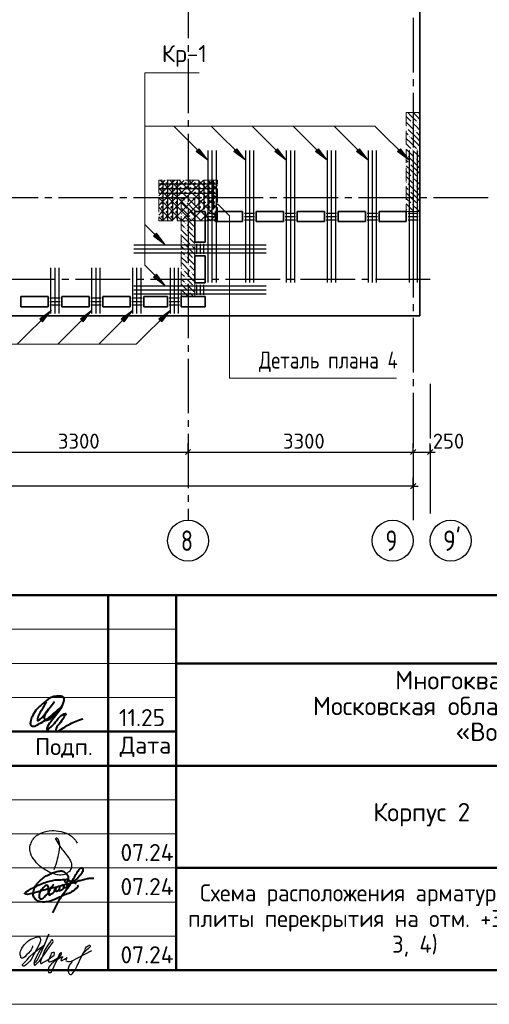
# Model space of a CAD drawing. Header units: millimetres. Extents: x 40580 to 1930067, y -240640 to 81020.
# Tile 195 of 246: x 698704 to 705590, y -240370 to -225929. Entities that reach past the tile are written whole.
import ezdxf

# ---------------------------------------------------------------- set-up
doc = ezdxf.new("R2010")
doc.units = ezdxf.units.MM
for name, pattern in [('______2', [270, 200, -70]), ('______5', [1100, 800, -100, 100, -100]), ('CENTER', [2, 1.25, -0.25, 0.25, -0.25])]:
    doc.linetypes.add(name, pattern=pattern)
for name, color, linetype, lineweight in [('S1 Стержни арматуры фон', 7, 'Continuous', 25), ('Standard', 7, 'Continuous', 25), ('Вспомогательная арматура', 52, 'Continuous', 25), ('ЖБ Перекрытие верхний уровень', 7, 'Continuous', 35), ('ОСИ', 7, 'CENTER', 15), ('Основная', 7, 'Continuous', 40), ('Позиционная метка номер позиции', 7, 'Continuous', 13), ('Поперечное армирование AW фон', 7, 'Continuous', 25), ('Примечания', 7, 'Continuous', 13)]:
    doc.layers.add(name, color=color, linetype=linetype, lineweight=lineweight)
doc.layers.add('ЖБ Пилон', color=7, linetype='______2', lineweight=13, true_color=0xa0a0a0)
doc.styles.add('GOST 2.304', font='isocpeur.ttf', dxfattribs={"width": 0.8})
doc.styles.add('ISOCPEUR', font='isocpeur.ttf')

# ---------------------------------------------------------------- blocks, each defined once
blk = doc.blocks.new('яяя')
at = {"lineweight": 30}
for points in [[(345424, 110432), (345425, 110410), (345424, 110397), (345417, 110379), (345406, 110350), (345390, 110319), (345357, 110275), (345310, 110221), (345265, 110176), (345198, 110110), (345161, 110077), (345133, 110066), (345116, 110066), (345102, 110075), (345090, 110091), (345082, 110115), (345074, 110146), (345066, 110182), (345064, 110206), (345067, 110234), (345077, 110278), (345095, 110320), (345114, 110361), (345134, 110395), (345159, 110428), (345195, 110469), (345228, 110506), (345284, 110560), (345331, 110595), (345379, 110625), (345435, 110648), (345486, 110670), (345532, 110686), (345573, 110696), (345605, 110698), (345621, 110695), (345635, 110687), (345648, 110671), (345656, 110649), (345659, 110625), (345659, 110583), (345656, 110553), (345647, 110523), (345635, 110489), (345387, 110033), (345349, 109985), (345311, 109948), (345247, 109889), (345209, 109858), (345192, 109844), (345180, 109837), (345157, 109833), (345150, 109835), (345140, 109842), (345135, 109856), (345138, 109881), (345148, 109892), (345183, 109930), (345267, 110024), (345343, 110105), (345455, 110213), (345617, 110343), (345775, 110456), (345811, 110526), (345838, 110607), (345890, 110740), (345902, 110771), (345698, 110295), (345672, 110226), (345626, 110132), (345572, 110032), (345518, 109953), (345481, 109918), (345497, 110001), (345567, 110147), (345655, 110301), (345760, 110442)], [(345481, 109918), (345476, 109896), (345475, 109874), (345485, 109861), (345506, 109866), (345539, 109891), (345632, 109983), (345968, 110450), (346022, 110527), (346029, 110560), (346027, 110579), (346026, 110590), (346010, 110605), (345993, 110609), (345975, 110601), (345962, 110584), (345954, 110562), (345857, 110421), (345783, 110292), (345741, 110183), (345701, 110079), (345665, 109985), (345660, 109952), (345666, 109929), (345669, 109915), (345682, 109910), (345702, 109914), (345735, 109941), (345846, 110007), (346065, 110160), (346075, 110193), (346070, 110217), (346066, 110236), (346052, 110241), (346030, 110241), (346007, 110228), (345978, 110203), (345960, 110164), (345892, 110010), (345895, 109986), (345904, 109966), (345925, 109964), (345969, 109968), (346045, 110000), (346218, 110114), (346261, 110154), (346280, 110184), (346282, 110210), (346278, 110225), (346263, 110229), (346241, 110222), (346220, 110198), (346162, 110049), (345989, 109904), (345932, 109849), (345906, 109805), (345891, 109739), (345890, 109690), (345899, 109652), (345924, 109647), (345956, 109655), (345980, 109674), (346058, 109838), (346158, 110046), (346261, 110098), (346314, 110120), (346292, 110079), (346269, 110036), (346261, 110008), (346267, 109998), (346293, 109998), (346363, 110039), (346445, 110095), (346421, 110068), (346414, 110040), (346407, 110011), (346416, 109990), (346466, 109972), (346509, 109977), (346574, 109984), (347172, 110293)], [(346586, 109971), (346543, 109917), (346509, 109873), (346489, 109825), (346475, 109767), (346472, 109710), (346478, 109675), (346485, 109641), (346501, 109621), (346517, 109602), (346542, 109589), (346568, 109592), (346605, 109620), (346680, 109731), (346736, 109842), (346865, 110115), (346962, 110290), (346969, 110318), (346979, 110360), (347013, 110403), (347056, 110434), (347091, 110450), (347109, 110450), (347121, 110434), (347115, 110405), (347072, 110355), (347012, 110307), (346924, 110222)]]:
    blk.add_lwpolyline(points, dxfattribs=at)
blk = doc.blocks.new('Из_буфера32210')
at = {"color": 7, "lineweight": 25}
blk.add_lwpolyline([(357, 84), (386, 160), (399, 213), (405, 239), (412, 268), (420, 299), (427, 339), (434, 380), (437, 414), (438, 442), (436, 466), (430, 489), (425, 504), (417, 519), (409, 531), (405, 535), (403, 536), (400, 539), (394, 541), (387, 543), (383, 542), (379, 539), (377, 534), (377, 528), (379, 523), (438, 428), (470, 382), (484, 365), (504, 341), (528, 310), (551, 280), (562, 264), (575, 247), (582, 235), (589, 220), (599, 198), (606, 184), (610, 167), (611, 155), (612, 143), (611, 127), (609, 116), (603, 96), (596, 82), (588, 69), (579, 56), (563, 43), (551, 34), (539, 25), (524, 16), (511, 10), (494, 5), (481, 3), (456, 0), (432, 1), (415, 3), (396, 6), (375, 11), (355, 19), (336, 24), (310, 31), (293, 39), (269, 53), (243, 69), (223, 80), (202, 93), (180, 109), (152, 128), (126, 152), (98, 182), (77, 211), (52, 241), (32, 266), (20, 293), (8, 329), (3, 348), (1, 373), (0, 393), (1, 417), (6, 440), (13, 454), (20, 476), (26, 497), (38, 517), (47, 529), (60, 548), (75, 563), (95, 581), (115, 593), (135, 606), (161, 618), (187, 628), (213, 638), (251, 647), (282, 653), (319, 655), (353, 655), (384, 652), (418, 648), (460, 641), (503, 628), (544, 611), (579, 594), (611, 573), (639, 545), (666, 515), (679, 496), (694, 471)], dxfattribs=at)

msp = doc.modelspace()

# ---------------------------------------------------------------- hatches: boundary and pattern name
at = {"layer": 'ЖБ Пилон', "linetype": 'Continuous', "lineweight": -3, "transparency": 33554687}
for points in [[(704453.7, -227437.3), (704460.2, -227430.8), (704466.7, -227437.3), (704460.2, -227443.8)], [(704533.7, -227437.3), (704540.2, -227430.8), (704546.7, -227437.3), (704540.2, -227443.8)], [(704373.7, -227517.3), (704380.2, -227510.8), (704386.7, -227517.3), (704380.2, -227523.8)], [(704493.7, -227557.3), (704500.2, -227550.8), (704506.7, -227557.3), (704500.2, -227563.8)], [(704413.7, -227637.3), (704420.2, -227630.8), (704426.7, -227637.3), (704420.2, -227643.8)], [(704453.7, -227837.3), (704460.2, -227830.8), (704466.7, -227837.3), (704460.2, -227843.8)], [(704533.7, -227837.3), (704540.2, -227830.8), (704546.7, -227837.3), (704540.2, -227843.8)], [(704373.7, -227917.3), (704380.2, -227910.8), (704386.7, -227917.3), (704380.2, -227923.8)], [(704413.7, -228037.3), (704420.2, -228030.8), (704426.7, -228037.3), (704420.2, -228043.8)], [(704493.7, -227957.3), (704500.2, -227950.8), (704506.7, -227957.3), (704500.2, -227963.8)], [(704373.7, -228317.3), (704380.2, -228310.8), (704386.7, -228317.3), (704380.2, -228323.8)], [(704453.7, -228237.3), (704460.2, -228230.8), (704466.7, -228237.3), (704460.2, -228243.8)], [(704533.7, -228237.3), (704540.2, -228230.8), (704546.7, -228237.3), (704540.2, -228243.8)], [(704413.7, -228437.3), (704420.2, -228430.8), (704426.7, -228437.3), (704420.2, -228443.8)], [(704493.7, -228357.3), (704500.2, -228350.8), (704506.7, -228357.3), (704500.2, -228363.8)], [(701133.7, -228597.3), (701140.2, -228590.8), (701146.7, -228597.3), (701140.2, -228603.8)], [(701173.7, -228717.3), (701180.2, -228710.8), (701186.7, -228717.3), (701180.2, -228723.8)], [(701253.7, -228637.3), (701260.2, -228630.8), (701266.7, -228637.3), (701260.2, -228643.8)], [(704373.7, -228717.3), (704380.2, -228710.8), (704386.7, -228717.3), (704380.2, -228723.8)], [(704453.7, -228637.3), (704460.2, -228630.8), (704466.7, -228637.3), (704460.2, -228643.8)], [(704533.7, -228637.3), (704540.2, -228630.8), (704546.7, -228637.3), (704540.2, -228643.8)], [(701093.7, -228797.3), (701100.2, -228790.8), (701106.7, -228797.3), (701100.2, -228803.8)], [(701213.7, -228837.3), (701220.2, -228830.8), (701226.7, -228837.3), (701220.2, -228843.8)], [(701133.7, -228917.3), (701140.2, -228910.8), (701146.7, -228917.3), (701140.2, -228923.8)], [(701133.7, -228997.3), (701140.2, -228990.8), (701146.7, -228997.3), (701140.2, -229003.8)], [(701253.7, -229037.3), (701260.2, -229030.8), (701266.7, -229037.3), (701260.2, -229043.8)], [(701173.7, -229117.3), (701180.2, -229110.8), (701186.7, -229117.3), (701180.2, -229123.8)], [(701093.7, -229197.3), (701100.2, -229190.8), (701106.7, -229197.3), (701100.2, -229203.8)], [(701133.7, -229317.3), (701140.2, -229310.8), (701146.7, -229317.3), (701140.2, -229323.8)], [(701213.7, -229237.3), (701220.2, -229230.8), (701226.7, -229237.3), (701220.2, -229243.8)], [(701133.7, -229397.3), (701140.2, -229390.8), (701146.7, -229397.3), (701140.2, -229403.8)], [(701253.7, -229437.3), (701260.2, -229430.8), (701266.7, -229437.3), (701260.2, -229443.8)], [(701093.7, -229597.3), (701100.2, -229590.8), (701106.7, -229597.3), (701100.2, -229603.8)], [(701173.7, -229517.3), (701180.2, -229510.8), (701186.7, -229517.3), (701180.2, -229523.8)], [(701133.7, -229717.3), (701140.2, -229710.8), (701146.7, -229717.3), (701140.2, -229723.8)], [(701213.7, -229637.3), (701220.2, -229630.8), (701226.7, -229637.3), (701220.2, -229643.8)], [(701133.7, -229797.3), (701140.2, -229790.8), (701146.7, -229797.3), (701140.2, -229803.8)], [(701253.7, -229837.3), (701260.2, -229830.8), (701266.7, -229837.3), (701260.2, -229843.8)], [(701173.7, -229917.3), (701180.2, -229910.8), (701186.7, -229917.3), (701180.2, -229923.8)]]:
    msp.add_hatch(color=7, dxfattribs=at).paths.add_polyline_path(points, flags=16)
at = {"layer": 'Позиционная метка номер позиции', "linetype": 'Continuous', "lineweight": 13, "transparency": 33554687}
for points in [[(701336, -227821.7), (701463.3, -227991.4), (701293.6, -227864.1)], [(701886, -227821.7), (702013.3, -227991.4), (701843.6, -227864.1)], [(702486, -227821.7), (702613.3, -227991.4), (702443.6, -227864.1)], [(703086, -227821.7), (703213.3, -227991.4), (703043.6, -227864.1)], [(703686, -227821.7), (703813.3, -227991.4), (703643.6, -227864.1)], [(704286, -227821.7), (704413.3, -227991.4), (704243.6, -227864.1)], [(700710.9, -229060.7), (700838.1, -229230.4), (700668.4, -229103.1)], [(700710.9, -229660.7), (700838.1, -229830.4), (700668.4, -229703.1)], [(698998.6, -230315.9), (699168.3, -230188.6), (699041, -230358.3)], [(699593.6, -230315.9), (699763.3, -230188.6), (699636, -230358.3)], [(700193.6, -230315.9), (700363.3, -230188.6), (700236, -230358.3)], [(700743.6, -230315.9), (700913.3, -230188.6), (700786, -230358.3)], [(700743.6, -230315.9), (700913.3, -230188.6), (700786, -230358.3)]]:
    msp.add_hatch(color=7, dxfattribs=at).paths.add_polyline_path(points, flags=16)

# ---------------------------------------------------------------- linework, layer by layer
at = {"color": 7, "linetype": 'Continuous', "lineweight": 50, "transparency": 33554687}
for centre in [(700793.3, -228330.4), (700793.3, -228400.4), (700793.3, -228470.4), (700863.3, -228330.4), (700863.3, -228400.4), (700863.3, -228470.4), (700933.3, -228330.4), (700933.3, -228400.4), (700933.3, -228470.4), (701003.3, -228330.4), (701003.3, -228400.4), (701003.3, -228470.4), (701063.3, -228330.4), (701063.3, -228400.4), (701063.3, -228470.4), (701133.3, -228330.4), (701133.3, -228400.4), (701133.3, -228470.4), (701203.3, -228330.4), (701203.3, -228400.4), (701203.3, -228470.4), (701273.3, -228330.4), (701273.3, -228400.4), (701273.3, -228470.4), (701343.3, -228330.4), (701343.3, -228400.4), (701343.3, -228470.4), (701413.3, -228330.4), (701413.3, -228400.4), (701413.3, -228470.4), (701483.3, -228330.4), (701483.3, -228400.4), (701483.3, -228470.4), (701553.3, -228330.4), (701553.3, -228400.4), (701553.3, -228470.4), (700793.3, -228540.4), (700793.3, -228610.4), (700863.3, -228540.4), (700863.3, -228610.4), (700933.3, -228540.4), (700933.3, -228610.4), (701003.3, -228540.4), (701003.3, -228610.4), (701343.3, -228540.4), (701343.3, -228610.4), (701413.3, -228540.4), (701413.3, -228610.4), (701483.3, -228540.4), (701483.3, -228610.4), (701553.3, -228540.4), (701553.3, -228610.4), (700793.3, -228680.4), (700793.3, -228750.4), (700863.3, -228680.4), (700863.3, -228750.4), (700933.3, -228680.4), (700933.3, -228750.4), (701003.3, -228680.4), (701003.3, -228750.4), (701343.3, -228680.4), (701413.3, -228680.4), (701483.3, -228680.4), (701553.3, -228680.4), (700793.3, -228820.4), (700863.3, -228820.4), (700933.3, -228820.4), (701003.3, -228820.4)]:
    msp.add_circle(centre, 5, dxfattribs=at)
at = {"layer": 'S1 Стержни арматуры фон', "color": 7, "linetype": 'Continuous', "lineweight": -3, "transparency": 33554687}
for p, q in [((701463.3, -227846.4), (701463.3, -229784.4)), ((701463.3, -227846.4), (701463.3, -229784.4)), ((701523.3, -227846.4), (701523.3, -229784.4)), ((701523.3, -227846.4), (701523.3, -229784.4)), ((701583.3, -227846.4), (701583.3, -229784.4)), ((701583.3, -227846.4), (701583.3, -229784.4)), ((702013.3, -227846.4), (702013.3, -229784.4)), ((702013.3, -227846.4), (702013.3, -229784.4)), ((702073.3, -227846.4), (702073.3, -229784.4)), ((702073.3, -227846.4), (702073.3, -229784.4)), ((702133.3, -227846.4), (702133.3, -229784.4)), ((702133.3, -227846.4), (702133.3, -229784.4)), ((702613.3, -227846.4), (702613.3, -229784.4)), ((702613.3, -227846.4), (702613.3, -229784.4)), ((702673.3, -227846.4), (702673.3, -229784.4)), ((702673.3, -227846.4), (702673.3, -229784.4)), ((702733.3, -227846.4), (702733.3, -229784.4)), ((702733.3, -227846.4), (702733.3, -229784.4)), ((703213.3, -227846.4), (703213.3, -229784.4)), ((703213.3, -227846.4), (703213.3, -229784.4)), ((703273.3, -227846.4), (703273.3, -229784.4)), ((703273.3, -227846.4), (703273.3, -229784.4)), ((703333.3, -227846.4), (703333.3, -229784.4)), ((703333.3, -227846.4), (703333.3, -229784.4)), ((703813.3, -227846.4), (703813.3, -229784.4)), ((703813.3, -227846.4), (703813.3, -229784.4)), ((703873.3, -227846.4), (703873.3, -229784.4)), ((703873.3, -227846.4), (703873.3, -229784.4)), ((703933.3, -227846.4), (703933.3, -229784.4)), ((703933.3, -227846.4), (703933.3, -229784.4)), ((704413.3, -227846.4), (704413.3, -229784.4)), ((704413.3, -227846.4), (704413.3, -229784.4)), ((704473.3, -227846.4), (704473.3, -229784.4)), ((704473.3, -227846.4), (704473.3, -229784.4)), ((704533.3, -227846.4), (704533.3, -229784.4)), ((704533.3, -227846.4), (704533.3, -229784.4)), ((700379.3, -229230.4), (702317.3, -229230.4)), ((700379.3, -229230.4), (702317.3, -229230.4)), ((700379.3, -229290.4), (702317.3, -229290.4)), ((700379.3, -229290.4), (702317.3, -229290.4)), ((700379.3, -229350.4), (702317.3, -229350.4)), ((700379.3, -229350.4), (702317.3, -229350.4)), ((699163.3, -230240.4), (699163.3, -229568.4)), ((699223.3, -230240.4), (699223.3, -229568.4)), ((699283.3, -230240.4), (699283.3, -229568.4)), ((699763.3, -230240.4), (699763.3, -229568.4)), ((699823.3, -230240.4), (699823.3, -229568.4)), ((699883.3, -230240.4), (699883.3, -229568.4)), ((700363.3, -230240.4), (700363.3, -229568.4)), ((700423.3, -230240.4), (700423.3, -229568.4)), ((700483.3, -230240.4), (700483.3, -229568.4)), ((700913.3, -230240.4), (700913.3, -229568.4)), ((700973.3, -230240.4), (700973.3, -229568.4)), ((701033.3, -230240.4), (701033.3, -229568.4)), ((700379.3, -229830.4), (702317.3, -229830.4)), ((700379.3, -229830.4), (702317.3, -229830.4)), ((700379.3, -229890.4), (702317.3, -229890.4)), ((700379.3, -229890.4), (702317.3, -229890.4)), ((700379.3, -229950.4), (702317.3, -229950.4)), ((700379.3, -229950.4), (702317.3, -229950.4))]:
    msp.add_line(p, q, dxfattribs=at)
at = {"layer": 'Standard', "color": 251, "linetype": 'Continuous', "lineweight": -3, "true_color": 0x656565, "transparency": 33554687}
for p, q in [((701173.3, -232270.4), (701173.3, -232145.4)), ((704473.3, -232270.4), (704473.3, -232145.4)), ((704723.3, -232270.4), (704723.3, -232145.4)), ((701173.3, -232270.4), (701173.3, -232395.4)), ((701173.3, -232270.4), (701173.3, -232722.6)), ((704473.3, -232270.4), (704473.3, -232395.4)), ((704473.3, -232270.4), (704473.3, -232722.6)), ((704723.3, -232270.4), (704723.3, -232395.4)), ((704723.3, -232270.4), (704723.3, -232722.6)), ((704473.3, -232770.4), (704473.3, -232645.4)), ((704473.3, -232770.4), (704473.3, -232895.4)), ((704473.3, -232770.4), (704473.3, -232770.4))]:
    msp.add_line(p, q, dxfattribs=at)
at = {"layer": 'Standard', "color": 7, "linetype": 'Continuous', "lineweight": -3, "transparency": 33554687}
for p, q in [((697873.3, -232270.4), (701173.3, -232270.4)), ((701173.3, -232270.4), (704473.3, -232270.4)), ((704473.3, -232270.4), (704723.3, -232270.4)), ((704723.3, -232270.4), (704798.3, -232270.4)), ((704473.3, -232770.4), (679423.3, -232770.4)), ((704473.3, -232770.4), (704548.3, -232770.4))]:
    msp.add_line(p, q, dxfattribs=at)
at = {"layer": 'Standard', "color": 7, "linetype": 'Continuous', "lineweight": 25, "transparency": 33554687}
for p, q in [((701135.8, -232307.9), (701210.8, -232232.9)), ((704435.8, -232307.9), (704510.8, -232232.9)), ((704685.8, -232307.9), (704760.8, -232232.9)), ((704510.8, -232732.9), (704435.8, -232807.9)), ((694499.3, -239870.4), (712999.3, -239870.4)), ((694499.3, -239870.4), (712999.3, -239870.4)), ((694499.3, -239870.4), (712999.3, -239870.4))]:
    msp.add_line(p, q, dxfattribs=at)
at = {"layer": 'Standard', "color": 7, "linetype": 'Continuous', "lineweight": 50, "transparency": 33554687}
for p, q in [((694499.3, -234370.4), (712999.3, -234370.4)), ((699999.3, -239870.4), (699999.3, -234370.4)), ((700999.3, -239870.4), (700999.3, -234370.4)), ((700999.3, -235370.4), (712999.3, -235370.4)), ((694499.3, -236370.4), (700999.3, -236370.4)), ((694499.3, -236370.4), (700999.3, -236370.4)), ((694499.3, -236870.4), (700999.3, -236870.4)), ((694499.3, -236870.4), (700999.3, -236870.4)), ((700999.3, -236870.4), (712999.3, -236870.4)), ((700999.3, -238370.4), (712999.3, -238370.4))]:
    msp.add_line(p, q, dxfattribs=at)
at = {"layer": 'Standard', "color": 7, "linetype": 'Continuous', "lineweight": 13, "transparency": 33554687}
for p, q in [((694499.3, -234870.4), (700999.3, -234870.4)), ((694499.3, -235370.4), (700999.3, -235370.4)), ((694499.3, -235870.4), (700999.3, -235870.4)), ((694499.3, -237370.4), (700999.3, -237370.4)), ((694499.3, -237870.4), (700999.3, -237870.4)), ((694499.3, -237870.4), (700999.3, -237870.4)), ((694499.3, -238370.4), (700999.3, -238370.4)), ((694499.3, -238370.4), (700999.3, -238370.4)), ((694499.3, -238870.4), (700999.3, -238870.4)), ((694499.3, -239370.4), (700999.3, -239370.4))]:
    msp.add_line(p, q, dxfattribs=at)
msp.add_lwpolyline([(671499.3, -240370.4), (713499.3, -240370.4), (713499.3, -180970.4), (671499.3, -180970.4), (671499.3, -240370.4)], close=True, dxfattribs=at)
at = {"layer": 'Standard', "color": 7, "linetype": 'Continuous', "lineweight": 50, "transparency": 33554687}
msp.add_lwpolyline([(673499.3, -181470.4), (712999.3, -181470.4), (712999.3, -239870.4), (673499.3, -239870.4), (673499.3, -181470.4)], close=True, dxfattribs=at)
at = {"layer": 'Вспомогательная арматура', "color": 7, "linetype": 'Continuous', "lineweight": 25, "transparency": 33554687}
for p, q in [((700803.3, -228285.4), (700803.3, -228875.4)), ((700873.3, -228285.4), (700873.3, -228875.4)), ((700943.3, -228285.4), (700943.3, -228875.4)), ((701013.3, -228285.4), (701013.3, -228875.4)), ((701333.3, -228285.4), (701333.3, -228710.4)), ((701403.3, -228285.4), (701403.3, -228710.4)), ((701473.3, -228285.4), (701473.3, -228710.4)), ((701543.3, -228285.4), (701543.3, -228710.4)), ((701598.3, -228340.4), (700748.3, -228340.4)), ((701598.3, -228410.4), (700748.3, -228410.4)), ((701598.3, -228480.4), (700748.3, -228480.4))]:
    msp.add_line(p, q, dxfattribs=at)
at = {"layer": 'ЖБ Перекрытие верхний уровень', "transparency": 33554687}
for p, q in [((704573.3, -230270.4), (704573.3, -215310.4)), ((701273.3, -229190.4), (701273.3, -228740.4)), ((701273.3, -228740.4), (701423.3, -228740.4)), ((701423.3, -228740.4), (701423.3, -229190.4)), ((701573.3, -228740.4), (701973.3, -228740.4)), ((701573.3, -228890.4), (701573.3, -228740.4)), ((701973.3, -228740.4), (701973.3, -228890.4)), ((702173.3, -228740.4), (702573.3, -228740.4)), ((702173.3, -228890.4), (702173.3, -228740.4)), ((702573.3, -228740.4), (702573.3, -228890.4)), ((702773.3, -228740.4), (703173.3, -228740.4)), ((702773.3, -228890.4), (702773.3, -228740.4)), ((703173.3, -228740.4), (703173.3, -228890.4)), ((703373.3, -228740.4), (703773.3, -228740.4)), ((703373.3, -228890.4), (703373.3, -228740.4)), ((703773.3, -228740.4), (703773.3, -228890.4)), ((703973.3, -228740.4), (704373.3, -228740.4)), ((703973.3, -228890.4), (703973.3, -228740.4)), ((704373.3, -228740.4), (704373.3, -228890.4)), ((701973.3, -228890.4), (701573.3, -228890.4)), ((702573.3, -228890.4), (702173.3, -228890.4)), ((703173.3, -228890.4), (702773.3, -228890.4)), ((703773.3, -228890.4), (703373.3, -228890.4)), ((704373.3, -228890.4), (703973.3, -228890.4)), ((701423.3, -229190.4), (701273.3, -229190.4)), ((701273.3, -229390.4), (701423.3, -229390.4)), ((701273.3, -229790.4), (701273.3, -229390.4)), ((701423.3, -229390.4), (701423.3, -229790.4)), ((701423.3, -229790.4), (701273.3, -229790.4)), ((698723.3, -230140.4), (698723.3, -229990.4)), ((698723.3, -229990.4), (699123.3, -229990.4)), ((699123.3, -229990.4), (699123.3, -230140.4)), ((699323.3, -229990.4), (699723.3, -229990.4)), ((699323.3, -230140.4), (699323.3, -229990.4)), ((699723.3, -229990.4), (699723.3, -230140.4)), ((699923.3, -230140.4), (699923.3, -229990.4)), ((699923.3, -229990.4), (700323.3, -229990.4)), ((700323.3, -229990.4), (700323.3, -230140.4)), ((700523.3, -230140.4), (700523.3, -229990.4)), ((700523.3, -229990.4), (700873.3, -229990.4)), ((700873.3, -229990.4), (700873.3, -230140.4)), ((701073.3, -230140.4), (701073.3, -229990.4)), ((701073.3, -229990.4), (701423.3, -229990.4)), ((701423.3, -229990.4), (701423.3, -230140.4)), ((699123.3, -230140.4), (698723.3, -230140.4)), ((699723.3, -230140.4), (699323.3, -230140.4)), ((700323.3, -230140.4), (699923.3, -230140.4)), ((700873.3, -230140.4), (700523.3, -230140.4)), ((701423.3, -230140.4), (701073.3, -230140.4)), ((689592.8, -230270.4), (704573.3, -230270.4))]:
    msp.add_line(p, q, dxfattribs=at)
at = {"layer": 'ЖБ Пилон', "color": 253, "linetype": '______2', "lineweight": 13, "true_color": 0xa0a0a0, "transparency": 33554687}
for p, q in [((704373.3, -227290.4), (704373.3, -228740.4)), ((704573.3, -227290.4), (704373.3, -227290.4)), ((704573.3, -228740.4), (704573.3, -227290.4)), ((701073.3, -228540.7), (701073.3, -229990.7)), ((701273.3, -228540.7), (701073.3, -228540.7)), ((701273.3, -229990.7), (701273.3, -228540.7)), ((704373.3, -228740.4), (704573.3, -228740.4)), ((701073.3, -229990.7), (701273.3, -229990.7))]:
    msp.add_line(p, q, dxfattribs=at)
at = {"layer": 'ЖБ Пилон', "color": 9, "linetype": 'Continuous', "lineweight": -3, "true_color": 0xc7c7c7, "transparency": 33554687}
for p, q in [((704440.2, -227337.3), (704393.4, -227290.4)), ((704473.4, -227290.4), (704520.2, -227337.3)), ((704553.4, -227290.4), (704573.3, -227310.3)), ((704373.3, -227350.3), (704440.2, -227417.3)), ((704373.3, -227430.3), (704480.2, -227537.3)), ((704440.2, -227337.3), (704520.2, -227417.3)), ((704520.2, -227337.3), (704573.3, -227390.3)), ((704373.3, -227590.3), (704400.2, -227617.3)), ((704520.2, -227657.3), (704400.2, -227537.3)), ((704520.2, -227497.3), (704480.2, -227457.3)), ((704560.2, -227537.3), (704520.2, -227497.3)), ((704520.2, -227577.3), (704573.3, -227630.3)), ((704560.2, -227457.3), (704573.3, -227470.3)), ((704440.2, -227737.3), (704373.3, -227670.3)), ((704440.2, -227657.3), (704520.2, -227737.3)), ((704440.2, -227737.3), (704520.2, -227817.3)), ((704520.2, -227657.3), (704573.3, -227710.3)), ((704520.2, -227737.3), (704573.3, -227790.3)), ((704373.3, -227750.3), (704440.2, -227817.3)), ((704373.3, -227830.3), (704480.2, -227937.3)), ((704520.2, -227897.3), (704480.2, -227857.3)), ((704560.2, -227857.3), (704573.3, -227870.3)), ((704373.3, -227990.3), (704400.2, -228017.3)), ((704520.2, -228057.3), (704400.2, -227937.3)), ((704560.2, -227937.3), (704520.2, -227897.3)), ((704520.2, -227977.3), (704573.3, -228030.3)), ((704440.2, -228137.3), (704373.3, -228070.3)), ((704373.3, -228150.3), (704440.2, -228217.3)), ((704440.2, -228057.3), (704520.2, -228137.3)), ((704440.2, -228137.3), (704520.2, -228217.3)), ((704520.2, -228057.3), (704573.3, -228110.3)), ((704520.2, -228137.3), (704573.3, -228190.3)), ((704373.3, -228230.3), (704480.2, -228337.3)), ((704520.2, -228297.3), (704480.2, -228257.3)), ((704560.2, -228337.3), (704520.2, -228297.3)), ((704560.2, -228257.3), (704573.3, -228270.3)), ((704373.3, -228390.3), (704400.2, -228417.3)), ((704520.2, -228457.3), (704400.2, -228337.3)), ((704440.2, -228457.3), (704520.2, -228537.3)), ((704520.2, -228377.3), (704573.3, -228430.3)), ((704520.2, -228457.3), (704573.3, -228510.3)), ((701073.3, -228610.3), (701160.2, -228697.3)), ((701120.2, -228577.3), (701083.6, -228540.7)), ((701163.6, -228540.7), (701240.2, -228617.3)), ((701243.6, -228540.7), (701273.3, -228570.3)), ((704440.2, -228537.3), (704373.3, -228470.3)), ((704373.3, -228550.3), (704440.2, -228617.3)), ((704440.2, -228537.3), (704520.2, -228617.3)), ((704520.2, -228537.3), (704573.3, -228590.3)), ((701080.2, -228697.3), (701200.2, -228817.3)), ((701160.2, -228617.3), (701273.3, -228730.3)), ((701273.3, -228810.3), (701200.2, -228737.3)), ((704373.3, -228630.3), (704480.2, -228737.3)), ((704403.4, -228740.4), (704400.2, -228737.3)), ((704520.2, -228697.3), (704480.2, -228657.3)), ((704560.2, -228737.3), (704520.2, -228697.3)), ((704560.2, -228657.3), (704573.3, -228670.3)), ((701073.3, -228770.3), (701080.2, -228777.3)), ((701073.3, -228850.3), (701120.2, -228897.3)), ((701240.2, -228937.3), (701120.2, -228817.3)), ((701240.2, -228857.3), (701273.3, -228890.3)), ((701080.2, -228937.3), (701073.3, -228930.3)), ((701073.3, -229010.3), (701160.2, -229097.3)), ((701120.2, -228977.3), (701080.2, -228937.3)), ((701160.2, -228937.3), (701240.2, -229017.3)), ((701160.2, -229017.3), (701273.3, -229130.3)), ((701240.2, -228937.3), (701273.3, -228970.3)), ((701073.3, -229170.3), (701080.2, -229177.3)), ((701080.2, -229097.3), (701200.2, -229217.3)), ((701273.3, -229210.3), (701200.2, -229137.3)), ((701073.3, -229250.3), (701120.2, -229297.3)), ((701080.2, -229337.3), (701073.3, -229330.3)), ((701240.2, -229337.3), (701120.2, -229217.3)), ((701240.2, -229257.3), (701273.3, -229290.3)), ((701073.3, -229410.3), (701160.2, -229497.3)), ((701120.2, -229377.3), (701080.2, -229337.3)), ((701160.2, -229337.3), (701240.2, -229417.3)), ((701160.2, -229417.3), (701273.3, -229530.3)), ((701240.2, -229337.3), (701273.3, -229370.3)), ((701073.3, -229570.3), (701080.2, -229577.3)), ((701080.2, -229497.3), (701200.2, -229617.3)), ((701240.2, -229737.3), (701120.2, -229617.3)), ((701273.3, -229610.3), (701200.2, -229537.3)), ((701073.3, -229650.3), (701120.2, -229697.3)), ((701080.2, -229737.3), (701073.3, -229730.3)), ((701120.2, -229777.3), (701080.2, -229737.3)), ((701160.2, -229737.3), (701240.2, -229817.3)), ((701240.2, -229657.3), (701273.3, -229690.3)), ((701240.2, -229737.3), (701273.3, -229770.3)), ((701073.3, -229810.3), (701160.2, -229897.3)), ((701080.2, -229897.3), (701173.6, -229990.7)), ((701160.2, -229817.3), (701273.3, -229930.3)), ((701073.3, -229970.3), (701080.2, -229977.3)), ((701253.6, -229990.7), (701200.2, -229937.3))]:
    msp.add_line(p, q, dxfattribs=at)
at = {"layer": 'ОСИ', "color": 8, "linetype": '______5', "lineweight": -3, "transparency": 33554687}
for p, q in [((701173.3, -214401.8), (701173.3, -233270.4)), ((704473.3, -214901.8), (704473.3, -233270.4)), ((705573.3, -228540.4), (676099.3, -228540.4)), ((704723.3, -229740.4), (676099.3, -229740.4)), ((704723.3, -231270.4), (704723.3, -233270.4))]:
    msp.add_line(p, q, dxfattribs=at)
at = {"layer": 'ОСИ', "color": 7, "linetype": 'Continuous', "lineweight": -3, "transparency": 33554687}
for centre in [(701173.3, -233570.4), (704173.3, -233570.4), (705023.3, -233570.4)]:
    msp.add_circle(centre, 300, dxfattribs=at)
at = {"layer": 'Основная', "color": 7, "ltscale": 100}
msp.add_spline([(699092, -235932.9), (699022.7, -236059.3), (698965.7, -236181.2), (698965.7, -236209.2), (699000.3, -236191.3), (699097.6, -236086.2), (699209.5, -235938.5), (699129, -236042.5), (699066.3, -236137.6), (699074.2, -236199.1), (699133.4, -236193.5), (699211.7, -236127.5), (699303.4, -236019.1), (699354.9, -235915), (699348.2, -235867), (699263.9, -235850.7), (699189.3, -235861.4), (699059.6, -235946.4), (698942.2, -236056), (698885.1, -236153.3), (698863.9, -236226), (698865, -236272.9), (698905.3, -236290.8), (698973.5, -236267.3), (699161.4, -236142.1), (699315.7, -236014.6), (699160, -236225.5), (699104.5, -236322.8), (699104.3, -236341.2), (699137.9, -236324.4), (699231.8, -236227.1), (699357.1, -236111.9), (699376.1, -236107.4), (699358.2, -236149.9), (699281.2, -236261.7), (699234.1, -236349), (699240.8, -236368), (699276.6, -236359), (699439.9, -236259.5), (699634.5, -236181.2)], degree=3, dxfattribs=at)
at = {"layer": 'Основная'}
for points in [[(699192.5, -239029.2), (699311.1, -238797.9), (699461.3, -238586), (699552.8, -238427.5), (699576.9, -238394.1), (699598.4, -238372.1), (699610.3, -238369.8), (699617.2, -238369), (699622.4, -238370.3), (699626.4, -238373.1), (699628.5, -238377.4), (699629.3, -238380.5), (699631.5, -238387.4), (699631, -238390.9), (699630.8, -238398.3), (699629.3, -238402.2), (699628.2, -238413.7), (699615.7, -238439.7), (699586.4, -238483.1), (699538, -238535.4), (699479.4, -238577.3), (699444.5, -238598.1), (699425.4, -238602.1), (699250.6, -238650.5), (699056.7, -238695.2), (698921.5, -238733.9), (698840.8, -238753.8), (698796.8, -238755.8), (698776.2, -238745.2), (698787.6, -238735.9), (698797.9, -238722.2), (698815.3, -238710.9), (698878.6, -238673.1), (698967.8, -238629.9), (699057.7, -238590.8), (699143.8, -238563.4), (699227.7, -238545.7), (699331.4, -238542), (699379.2, -238539.3)], [(699554, -238616.8), (699551.5, -238656.7), (699533.2, -238671.7), (699501.6, -238697.5), (699422.5, -238743.2), (699342.7, -238774.8), (699269.5, -238810.6), (699112.1, -238866.7), (699019, -238867.9), (698975.2, -238856.8), (698946.9, -238839), (698929.7, -238827.9), (698913.6, -238799.1), (698904.2, -238770.3), (698909.2, -238717), (698915.3, -238677.1), (698941.3, -238627.2), (698972.2, -238587.4), (699021.7, -238540.1), (699065, -238503.5), (699124.9, -238473.6), (699187.5, -238443.1), (699251.3, -238420.9), (699290.4, -238415.4), (699338.4, -238419.2), (699360, -238431.4), (699384.1, -238449.6), (699397.7, -238466.4), (699414.9, -238489.1), (699416, -238519.6), (699414.4, -238535.7), (699410, -238556), (699403.3, -238571.7), (699392.2, -238581.7), (699379.4, -238581.7), (699368.9, -238575.1), (699370, -238550.7), (699380.5, -238538.5), (699429.8, -238554.8), (699452.8, -238566.3), (699504.5, -238584.8), (699519.8, -238592.2), (699530, -238598.8)], [(699457.5, -238592.3), (699517.3, -238574.1), (699588.6, -238552.1), (699626.8, -238544.1), (699696.2, -238525.5), (699752.1, -238519), (699792.8, -238519.7)], [(699126.5, -238736.9), (699125.4, -238655.1), (699116.2, -238632.5), (699094.7, -238624), (699077.7, -238634.7), (699060, -238649.9), (699037.1, -238676.2), (699014.5, -238699.8), (698997.9, -238725.7), (698994.2, -238747.1), (698987.5, -238784.5), (698990.8, -238798.9), (699004.9, -238821.4), (699026.3, -238824), (699054.8, -238810.7), (699078.8, -238780.4), (699096.9, -238763), (699120.6, -238743.8), (699157.9, -238675.4), (699178.7, -238642.1), (699196.4, -238620.7), (699129.5, -238729), (699131.3, -238750.5), (699135.8, -238769.3), (699156.8, -238757.9), (699181.6, -238745.3), (699213.8, -238715.7), (699216.7, -238710.5), (699225.6, -238681.7), (699230.8, -238666.9), (699232.6, -238661), (699228.9, -238697.2), (699231.9, -238710.2), (699248.2, -238709.4), (699270.3, -238702.8), (699289.9, -238669.9), (699291.8, -238651), (699282.2, -238701.7), (699291.8, -238702), (699324.3, -238689.8), (699349.1, -238672.5), (699352, -238638.8), (699353.9, -238624.4), (699356.8, -238655.1), (699375.3, -238656.2), (699392.7, -238654), (699405.6, -238619.6), (699408.2, -238611.5), (699407.9, -238619.2), (699403.1, -238644.7), (699419.3, -238649.2)]]:
    msp.add_spline(points, degree=3, dxfattribs=at)
at = {"layer": 'Позиционная метка номер позиции', "color": 7, "linetype": 'Continuous', "lineweight": 13, "transparency": 33554687}
for p, q in [((701463.3, -227991.4), (700963.3, -227491.4)), ((702013.3, -227991.4), (701513.3, -227491.4)), ((702613.3, -227991.4), (702113.3, -227491.4)), ((703213.3, -227991.4), (702713.3, -227491.4)), ((703813.3, -227991.4), (703313.3, -227491.4)), ((701293.6, -227864.1), (701336, -227821.7)), ((701463.3, -227991.4), (701293.6, -227864.1)), ((701314.8, -227842.9), (701304.2, -227832.3)), ((701336, -227821.7), (701463.3, -227991.4)), ((701843.6, -227864.1), (701886, -227821.7)), ((702013.3, -227991.4), (701843.6, -227864.1)), ((701864.8, -227842.9), (701854.2, -227832.3)), ((701886, -227821.7), (702013.3, -227991.4)), ((702443.6, -227864.1), (702486, -227821.7)), ((702613.3, -227991.4), (702443.6, -227864.1)), ((702464.8, -227842.9), (702454.2, -227832.3)), ((702486, -227821.7), (702613.3, -227991.4)), ((703043.6, -227864.1), (703086, -227821.7)), ((703213.3, -227991.4), (703043.6, -227864.1)), ((703064.8, -227842.9), (703054.2, -227832.3)), ((703086, -227821.7), (703213.3, -227991.4)), ((703643.6, -227864.1), (703686, -227821.7)), ((703813.3, -227991.4), (703643.6, -227864.1)), ((703664.8, -227842.9), (703654.2, -227832.3)), ((703686, -227821.7), (703813.3, -227991.4)), ((704243.6, -227864.1), (704286, -227821.7)), ((704413.3, -227991.4), (704243.6, -227864.1)), ((704264.8, -227842.9), (704254.2, -227832.3)), ((704286, -227821.7), (704413.3, -227991.4)), ((701463.3, -227991.4), (701463.3, -227991.4)), ((701463.3, -227991.4), (701463.3, -227991.4)), ((701463.3, -227991.4), (701463.3, -227991.4)), ((702013.3, -227991.4), (702013.3, -227991.4)), ((702013.3, -227991.4), (702013.3, -227991.4)), ((702013.3, -227991.4), (702013.3, -227991.4)), ((702613.3, -227991.4), (702613.3, -227991.4)), ((702613.3, -227991.4), (702613.3, -227991.4)), ((702613.3, -227991.4), (702613.3, -227991.4)), ((703213.3, -227991.4), (703213.3, -227991.4)), ((703213.3, -227991.4), (703213.3, -227991.4)), ((703213.3, -227991.4), (703213.3, -227991.4)), ((703813.3, -227991.4), (703813.3, -227991.4)), ((703813.3, -227991.4), (703813.3, -227991.4)), ((703813.3, -227991.4), (703813.3, -227991.4)), ((704413.3, -227991.4), (704413.3, -227991.4)), ((704413.3, -227991.4), (704413.3, -227991.4)), ((704413.3, -227991.4), (704413.3, -227991.4)), ((700838.1, -229230.4), (700538.1, -228930.4)), ((700668.4, -229103.1), (700710.9, -229060.7)), ((700838.1, -229230.4), (700668.4, -229103.1)), ((700689.6, -229081.9), (700679, -229071.3)), ((700710.9, -229060.7), (700838.1, -229230.4)), ((700838.1, -229230.4), (700838.1, -229230.4)), ((700838.1, -229230.4), (700838.1, -229230.4)), ((700838.1, -229230.4), (700838.1, -229230.4)), ((700668.4, -229703.1), (700710.9, -229660.7)), ((700838.1, -229830.4), (700668.4, -229703.1)), ((700689.6, -229681.9), (700679, -229671.3)), ((700710.9, -229660.7), (700838.1, -229830.4)), ((700838.1, -229830.4), (700838.1, -229830.4)), ((700838.1, -229830.4), (700838.1, -229830.4)), ((700838.1, -229830.4), (700838.1, -229830.4)), ((699168.3, -230188.6), (698668.3, -230688.6)), ((698998.6, -230315.9), (699168.3, -230188.6)), ((699168.3, -230188.6), (699041, -230358.3)), ((699168.3, -230188.6), (699168.3, -230188.6)), ((699168.3, -230188.6), (699168.3, -230188.6)), ((699168.3, -230188.6), (699168.3, -230188.6)), ((699763.3, -230188.6), (699263.3, -230688.6)), ((699593.6, -230315.9), (699763.3, -230188.6)), ((699763.3, -230188.6), (699636, -230358.3)), ((699763.3, -230188.6), (699763.3, -230188.6)), ((699763.3, -230188.6), (699763.3, -230188.6)), ((699763.3, -230188.6), (699763.3, -230188.6)), ((700363.3, -230188.6), (699863.3, -230688.6)), ((700193.6, -230315.9), (700363.3, -230188.6)), ((700363.3, -230188.6), (700236, -230358.3)), ((700363.3, -230188.6), (700363.3, -230188.6)), ((700363.3, -230188.6), (700363.3, -230188.6)), ((700363.3, -230188.6), (700363.3, -230188.6)), ((700913.3, -230188.6), (700413.3, -230688.6)), ((700743.6, -230315.9), (700913.3, -230188.6)), ((700743.6, -230315.9), (700913.3, -230188.6)), ((700913.3, -230188.6), (700786, -230358.3)), ((700913.3, -230188.6), (700786, -230358.3)), ((700913.3, -230188.6), (700913.3, -230188.6)), ((700913.3, -230188.6), (700913.3, -230188.6)), ((700913.3, -230188.6), (700913.3, -230188.6)), ((700913.3, -230188.6), (700913.3, -230188.6)), ((700913.3, -230188.6), (700913.3, -230188.6)), ((700913.3, -230188.6), (700913.3, -230188.6)), ((699041, -230358.3), (698998.6, -230315.9)), ((699019.8, -230337.1), (699009.2, -230347.7)), ((699636, -230358.3), (699593.6, -230315.9)), ((699614.8, -230337.1), (699604.2, -230347.7)), ((700236, -230358.3), (700193.6, -230315.9)), ((700214.8, -230337.1), (700204.2, -230347.7)), ((700786, -230358.3), (700743.6, -230315.9)), ((700786, -230358.3), (700743.6, -230315.9)), ((700764.8, -230337.1), (700754.2, -230347.7)), ((700764.8, -230337.1), (700754.2, -230347.7))]:
    msp.add_line(p, q, dxfattribs=at)
for points in [[(700838.1, -229830.4), (700538.1, -229530.4), (700538.1, -226710.4), (701338.1, -226710.4)], [(704413.3, -227991.4), (703913.3, -227491.4), (700538.1, -227491.4), (700538.1, -226710.4), (701338.1, -226710.4)], [(700913.3, -230188.6), (700413.3, -230688.6), (697513.3, -230688.6), (697513.3, -231688.6), (698313.3, -231688.6)]]:
    msp.add_lwpolyline(points, dxfattribs=at)
at = {"layer": 'Поперечное армирование AW фон', "color": 7, "linetype": 'Continuous', "lineweight": -3, "transparency": 33554687}
for p, q in [((701448.3, -228765.4), (701598.3, -228765.4)), ((701448.3, -228815.4), (701598.3, -228815.4)), ((701448.3, -228865.4), (701598.3, -228865.4)), ((701998.3, -228765.4), (702148.3, -228765.4)), ((701998.3, -228815.4), (702148.3, -228815.4)), ((701998.3, -228865.4), (702148.3, -228865.4)), ((702598.3, -228765.4), (702748.3, -228765.4)), ((702598.3, -228815.4), (702748.3, -228815.4)), ((702598.3, -228865.4), (702748.3, -228865.4)), ((703198.3, -228765.4), (703348.3, -228765.4)), ((703198.3, -228815.4), (703348.3, -228815.4)), ((703198.3, -228865.4), (703348.3, -228865.4)), ((703798.3, -228765.4), (703948.3, -228765.4)), ((703798.3, -228815.4), (703948.3, -228815.4)), ((703798.3, -228865.4), (703948.3, -228865.4)), ((704398.3, -228765.4), (704548.3, -228765.4)), ((704398.3, -228815.4), (704548.3, -228815.4)), ((704398.3, -228865.4), (704548.3, -228865.4)), ((701298.3, -229215.4), (701298.3, -229365.4)), ((701348.3, -229215.4), (701348.3, -229365.4)), ((701398.3, -229215.4), (701398.3, -229365.4)), ((701298.3, -229815.4), (701298.3, -229965.4)), ((701348.3, -229815.4), (701348.3, -229965.4)), ((701398.3, -229815.4), (701398.3, -229965.4)), ((699298.3, -230015.4), (699148.3, -230015.4)), ((699898.3, -230015.4), (699748.3, -230015.4)), ((700498.3, -230015.4), (700348.3, -230015.4)), ((701048.3, -230015.4), (700898.3, -230015.4)), ((699298.3, -230065.4), (699148.3, -230065.4)), ((699298.3, -230115.4), (699148.3, -230115.4)), ((699898.3, -230065.4), (699748.3, -230065.4)), ((699898.3, -230115.4), (699748.3, -230115.4)), ((700498.3, -230065.4), (700348.3, -230065.4)), ((700498.3, -230115.4), (700348.3, -230115.4)), ((701048.3, -230065.4), (700898.3, -230065.4)), ((701048.3, -230115.4), (700898.3, -230115.4))]:
    msp.add_line(p, q, dxfattribs=at)
at = {"layer": 'Примечания', "color": 252, "linetype": 'Continuous', "lineweight": 13, "true_color": 0x8f8f8f, "transparency": 33554687}
for p, q in [((700743.3, -228374.2), (700837.1, -228280.4)), ((700743.3, -228514.2), (700977.1, -228280.4)), ((700743.3, -228654.2), (701117.1, -228280.4)), ((700763.4, -228280.4), (701220.2, -228737.3)), ((700800.2, -228737.3), (701257.1, -228280.4)), ((700903.4, -228280.4), (701360.2, -228737.3)), ((700940.2, -228737.3), (701397.1, -228280.4)), ((701043.4, -228280.4), (701500.2, -228737.3)), ((701080.2, -228737.3), (701537.1, -228280.4)), ((701183.4, -228280.4), (701603.3, -228700.3)), ((701323.4, -228280.4), (701603.3, -228560.3)), ((701463.4, -228280.4), (701603.3, -228420.3)), ((700743.3, -228400.3), (701080.2, -228737.3)), ((701220.2, -228737.3), (701603.3, -228354.2)), ((700743.3, -228540.3), (700940.2, -228737.3)), ((701360.2, -228737.3), (701603.3, -228494.2)), ((700743.3, -228680.3), (700800.2, -228737.3)), ((700743.3, -228794.2), (700800.2, -228737.3)), ((700797.1, -228880.4), (700940.2, -228737.3)), ((700800.2, -228737.3), (700943.4, -228880.4)), ((700937.1, -228880.4), (701080.2, -228737.3)), ((700940.2, -228737.3), (701083.4, -228880.4)), ((701077.1, -228880.4), (701220.2, -228737.3)), ((701080.2, -228737.3), (701223.4, -228880.4)), ((701217.1, -228880.4), (701360.2, -228737.3)), ((701220.2, -228737.3), (701363.4, -228880.4)), ((701357.1, -228880.4), (701500.2, -228737.3)), ((701360.2, -228737.3), (701503.4, -228880.4)), ((701500.2, -228737.3), (701603.3, -228634.2)), ((701500.2, -228737.3), (701603.3, -228840.3)), ((700743.3, -228820.3), (700803.4, -228880.4)), ((701497.1, -228880.4), (701603.3, -228774.2))]:
    msp.add_line(p, q, dxfattribs=at)
at = {"layer": 'Примечания', "color": 7, "linetype": '______2', "lineweight": 13, "transparency": 33554687}
for p, q in [((701603.3, -228280.4), (700743.3, -228280.4)), ((700743.3, -228280.4), (700743.3, -228880.4)), ((701603.3, -228880.4), (701603.3, -228280.4)), ((700743.3, -228880.4), (701603.3, -228880.4))]:
    msp.add_line(p, q, dxfattribs=at)
at = {"layer": 'Примечания', "color": 7, "linetype": 'Continuous', "lineweight": 13, "transparency": 33554687}
msp.add_lwpolyline([(701603.3, -228630.4), (701780, -228807.2), (701780, -231188.6), (704230.1, -231188.6)], dxfattribs=at)

# ---------------------------------------------------------------- block references
at = {"color": 1, "ltscale": 100}
msp.add_blockref('Из_буфера32210', (698854.3, -238476.7), dxfattribs=at)
at = {"color": 2, "lineweight": 60, "xscale": 0.5, "yscale": 0.5, "zscale": 0.5}
msp.add_blockref('яяя', (526178.5, -294729), dxfattribs=at)

# ---------------------------------------------------------------- texts
at = {"layer": 'Standard', "color": 7, "linetype": 'Continuous', "lineweight": 25, "transparency": 33554687, "attachment_point": 7, "style": 'ISOCPEUR'}
for s, insert, char_height, width in [('Кр-1', (700788.1, -226618.7), 250, 675.665), ('3300', (699265.2, -232220.4), 220, 641.476), ('3300', (702565.2, -232220.4), 220, 641.476), ('250', (704760.8, -232220.4), 220, 516.396), ('Многоквартирный\\~жилой\\~дом\\~по\\~адресу:\\~', (704209.3, -235825.4), 270, 5717.08), ('Московская\\~область,\\~городской\\~округ\\~Звенигород,\\~район\\~', (703003.3, -236203.4), 270, 8136.208), ('11.25', (700159.7, -236290.5), 250, 693.365), ('«Восточный»,\\~микрорайон\\~2', (705095.8, -236581.4), 270, 3952.828), ('Подп.', (698930.5, -236756.1), 250, 764.532), ('Дата', (700172.3, -236745.7), 250, 782.227), ('Корпус\\~2', (703887.3, -237760.4), 270, 1362.881), ('07.24', (700182.4, -238269.1), 250, 817.621), ('07.24', (700182.4, -238769.1), 250, 817.621), ('07.24', (700182.4, -239769.1), 250, 817.621)]:
    msp.add_mtext(s, dxfattribs=dict(at, insert=insert, char_height=char_height, width=width))
at = {"layer": 'Standard', "color": 7, "linetype": 'Continuous', "lineweight": 25, "transparency": 33554687, "insert": (704499.3, -238610.2), "char_height": 250, "width": 7000, "attachment_point": 2, "line_spacing_factor": 0.903614, "style": 'ISOCPEUR'}
msp.add_mtext('{\\W0.9524;Схема расположения арматурных каркасов}\\P{\\W0.9524;плиты перекрытия на отм. +39.500 (секции 3, 4)}', dxfattribs=at)
at = {"layer": 'ОСИ', "color": 7, "linetype": 'Continuous', "lineweight": 25, "transparency": 33554687, "char_height": 300, "attachment_point": 7, "style": 'ISOCPEUR'}
for s, insert, width in [('\\W0.78;8', (701068.3, -233720.4), 326.853), ('\\W0.78;9', (704068.3, -233720.4), 326.853), ("\\W0.84;9'", (704911.8, -233720.4), 441.038)]:
    msp.add_mtext(s, dxfattribs=dict(at, insert=insert, width=width))
at = {"layer": 'Примечания', "color": 7, "linetype": 'Continuous', "lineweight": 25, "transparency": 33554687, "insert": (702213.4, -231096.9), "char_height": 250, "width": 2150.153, "attachment_point": 7, "style": 'GOST 2.304'}
msp.add_mtext('Деталь\\~плана\\~4', dxfattribs=at)

doc.saveas('drawing.dxf')
